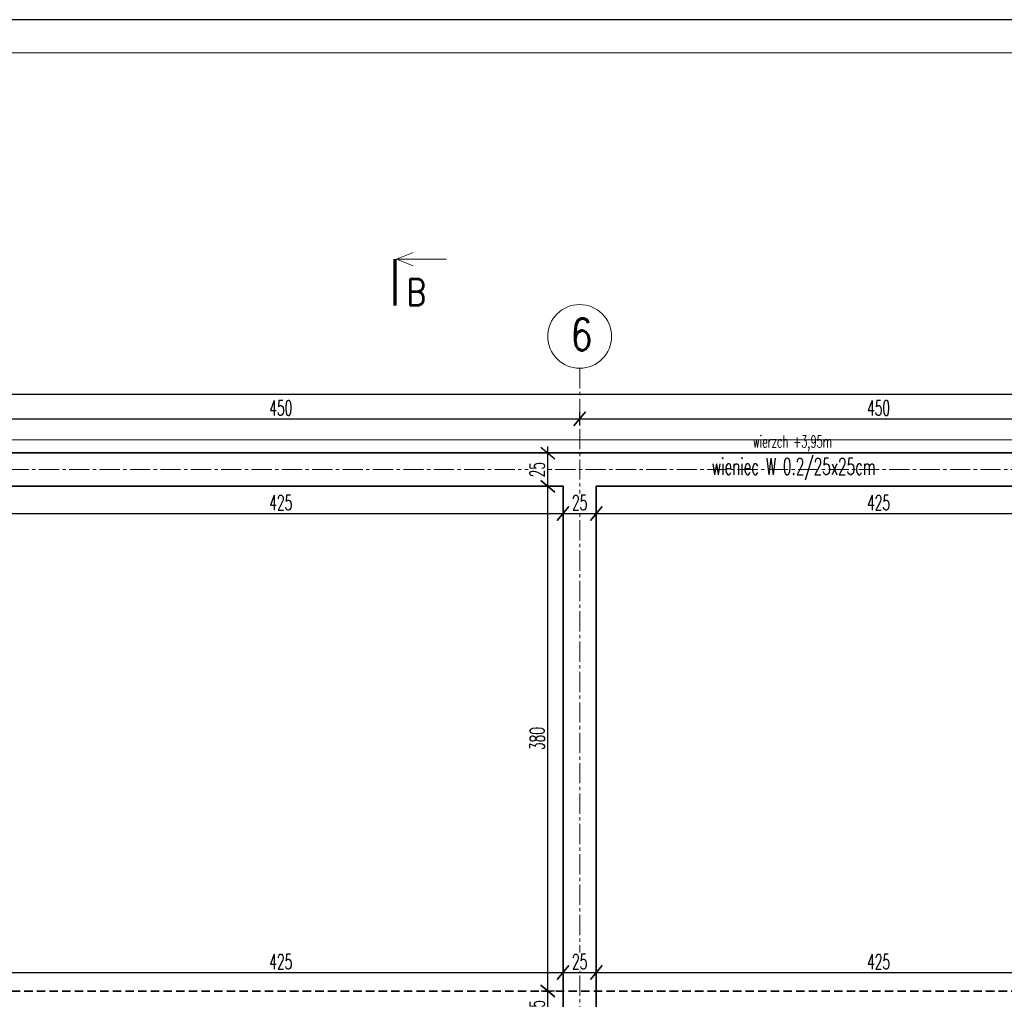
# Model space of a CAD drawing. Header units: centimetres. Extents: x 125945 to 146944, y 20629 to 31773.
# Tile 75 of 80: x 142285 to 143027, y 29088 to 29826. Entities that reach past the tile are written whole.
import ezdxf

# ---------------------------------------------------------------- set-up
doc = ezdxf.new("R2010")
doc.units = ezdxf.units.CM
doc.linetypes.add('CENTER2', pattern=[28.575, 19.05, -3.175, 3.175, -3.175])
doc.linetypes.add('HIDDEN', pattern=[9.525, 6.35, -3.175])
for name, color, linetype, lineweight in [('e-cad_cienkie', 88, 'Continuous', 15), ('e-cad_opisy', 7, 'Continuous', 15), ('e-cad_osie', 172, 'CENTER2', 9), ('e-cad_wymiary', 66, 'Continuous', 15), ('K- OPISY', 40, 'Continuous', 15), ('K-BELKI ŻELBETOWE', 160, 'HIDDEN', 35), ('K-IZOLACJA', 32, 'Continuous', 15), ('K-ŚCIANY KONSTRUKCYJNE', 16, 'Continuous', 35)]:
    doc.layers.add(name, color=color, linetype=linetype, lineweight=lineweight)
doc.styles.add('e-cad_1', font='simplex.shx', dxfattribs={"width": 0.6})
doc.styles.add('e-cad_2', font='simplex.shx', dxfattribs={"width": 0.8})
doc.styles.add('simpl', font='simplex.shx', dxfattribs={"width": 0.6})
doc.dimstyles.new('e-cad_1_50_[cm]', dxfattribs={"dimscale": 5, "dimtxt": 2.25, "dimasz": 1.75, "dimexe": 1, "dimexo": 0, "dimgap": 0.5, "dimtad": 1, "dimdec": 1, "dimrnd": 0.5, "dimdsep": 46, "dimtxsty": 'simpl', "dimblk": 'OBLIQUE', "dimcen": 0, "dimdle": 1, "dimclrd": 256, "dimclre": 256, "dimclrt": 256, "dimadec": 0, "dimazin": 0, "dimtfac": 1, "dimtdec": 1, "dimtix": 1, "dimtmove": 2, "dimatfit": 3, "dimldrblk": 'OBLIQUE', "dimfxl": 1, "dimfxlon": 1, "dimtfill": 1, "dimarcsym": 0})

# ---------------------------------------------------------------- blocks, each defined once
blk = doc.blocks.new('_Oblique')
at = {"color": 0, "linetype": 'ByBlock', "lineweight": -2}
blk.add_line((0.5, 0.6), (-0.5, -0.6), dxfattribs=at)
blk = doc.blocks.new('*D3722')
at = {"layer": 'Defpoints', "color": 0}
for p in [(142683, 29094.52), (142694.4, 29094.52), (142694.4, 29069.52)]:
    blk.add_point(p, dxfattribs=at)
at = {"layer": 'e-cad_wymiary', "lineweight": -2, "ltscale": 2}
for p, q in [((142683, 29064.52), (142683, 29099.52)), ((142688, 29094.52), (142678, 29094.52)), ((142688, 29069.52), (142678, 29069.52))]:
    blk.add_line(p, q, dxfattribs=at)
at = {"layer": 'e-cad_wymiary', "lineweight": -2, "xscale": 8.75, "yscale": 8.75, "zscale": 8.75}
for p, rotation in [((142683, 29094.52), 90), ((142683, 29069.52), 270)]:
    blk.add_blockref('_Oblique', p, dxfattribs=dict(at, rotation=rotation))
at = {"layer": 'e-cad_wymiary', "ltscale": 2, "insert": (142674.88, 29082.02), "char_height": 11.25, "attachment_point": 5, "rotation": 90, "style": 'simpl', "bg_fill": 3, "box_fill_scale": 1.1, "bg_fill_color": 256, "bg_fill_true_color": 13158600, "bg_fill_transparency": 0}
blk.add_mtext('25', dxfattribs=at)
blk = doc.blocks.new('*D3723')
at = {"layer": 'Defpoints', "color": 0}
for p in [(142683, 29474.52), (142694.4, 29474.52), (142694.4, 29094.52)]:
    blk.add_point(p, dxfattribs=at)
at = {"layer": 'e-cad_wymiary', "lineweight": -2, "ltscale": 2}
for p, q in [((142688, 29474.52), (142678, 29474.52)), ((142683, 29089.52), (142683, 29479.52)), ((142688, 29094.52), (142678, 29094.52))]:
    blk.add_line(p, q, dxfattribs=at)
at = {"layer": 'e-cad_wymiary', "lineweight": -2, "xscale": 8.75, "yscale": 8.75, "zscale": 8.75}
for p, rotation in [((142683, 29474.52), 90), ((142683, 29094.52), 270)]:
    blk.add_blockref('_Oblique', p, dxfattribs=dict(at, rotation=rotation))
at = {"layer": 'e-cad_wymiary', "ltscale": 2, "insert": (142674.88, 29284.52), "char_height": 11.25, "attachment_point": 5, "rotation": 90, "style": 'simpl', "bg_fill": 3, "box_fill_scale": 1.1, "bg_fill_color": 256, "bg_fill_true_color": 13158600, "bg_fill_transparency": 0}
blk.add_mtext('380', dxfattribs=at)
blk = doc.blocks.new('*D3724')
at = {"layer": 'Defpoints', "color": 0}
for p in [(142683, 29499.52), (142694.4, 29499.52), (142694.4, 29474.52)]:
    blk.add_point(p, dxfattribs=at)
at = {"layer": 'e-cad_wymiary', "lineweight": -2, "ltscale": 2}
for p, q in [((142683, 29469.52), (142683, 29504.52)), ((142688, 29499.52), (142678, 29499.52)), ((142688, 29474.52), (142678, 29474.52))]:
    blk.add_line(p, q, dxfattribs=at)
at = {"layer": 'e-cad_wymiary', "lineweight": -2, "xscale": 8.75, "yscale": 8.75, "zscale": 8.75}
for p, rotation in [((142683, 29499.52), 90), ((142683, 29474.52), 270)]:
    blk.add_blockref('_Oblique', p, dxfattribs=dict(at, rotation=rotation))
at = {"layer": 'e-cad_wymiary', "ltscale": 2, "insert": (142674.88, 29487.02), "char_height": 11.25, "attachment_point": 5, "rotation": 90, "style": 'simpl', "bg_fill": 3, "box_fill_scale": 1.1, "bg_fill_color": 256, "bg_fill_true_color": 13158600, "bg_fill_transparency": 0}
blk.add_mtext('25', dxfattribs=at)
blk = doc.blocks.new('*D3753')
at = {"layer": 'Defpoints', "color": 0}
for p in [(142269.4, 29474.52), (142694.4, 29474.52), (142694.4, 29454.02)]:
    blk.add_point(p, dxfattribs=at)
at = {"layer": 'e-cad_wymiary', "lineweight": -2, "ltscale": 2}
for p, q in [((142269.4, 29459.02), (142269.4, 29449.02)), ((142694.4, 29459.02), (142694.4, 29449.02)), ((142264.4, 29454.02), (142699.4, 29454.02))]:
    blk.add_line(p, q, dxfattribs=at)
at = {"layer": 'e-cad_wymiary', "lineweight": -2, "xscale": 8.75, "yscale": 8.75, "zscale": 8.75, "rotation": 180}
blk.add_blockref('_Oblique', (142269.4, 29454.02), dxfattribs=at)
at = {"layer": 'e-cad_wymiary', "lineweight": -2, "xscale": 8.75, "yscale": 8.75, "zscale": 8.75}
blk.add_blockref('_Oblique', (142694.4, 29454.02), dxfattribs=at)
at = {"layer": 'e-cad_wymiary', "ltscale": 2, "insert": (142481.9, 29462.15), "char_height": 11.25, "attachment_point": 5, "style": 'simpl', "bg_fill": 3, "box_fill_scale": 1.1, "bg_fill_color": 256, "bg_fill_true_color": 13158600, "bg_fill_transparency": 0}
blk.add_mtext('425', dxfattribs=at)
blk = doc.blocks.new('*D3754')
at = {"layer": 'Defpoints', "color": 0}
for p in [(142694.4, 29474.52), (142719.4, 29474.52), (142719.4, 29454.02)]:
    blk.add_point(p, dxfattribs=at)
at = {"layer": 'e-cad_wymiary', "lineweight": -2, "ltscale": 2}
for p, q in [((142694.4, 29459.02), (142694.4, 29449.02)), ((142719.4, 29459.02), (142719.4, 29449.02)), ((142689.4, 29454.02), (142724.4, 29454.02))]:
    blk.add_line(p, q, dxfattribs=at)
at = {"layer": 'e-cad_wymiary', "lineweight": -2, "xscale": 8.75, "yscale": 8.75, "zscale": 8.75, "rotation": 180}
blk.add_blockref('_Oblique', (142694.4, 29454.02), dxfattribs=at)
at = {"layer": 'e-cad_wymiary', "lineweight": -2, "xscale": 8.75, "yscale": 8.75, "zscale": 8.75}
blk.add_blockref('_Oblique', (142719.4, 29454.02), dxfattribs=at)
at = {"layer": 'e-cad_wymiary', "ltscale": 2, "insert": (142706.9, 29462.15), "char_height": 11.25, "attachment_point": 5, "style": 'simpl', "bg_fill": 3, "box_fill_scale": 1.1, "bg_fill_color": 256, "bg_fill_true_color": 13158600, "bg_fill_transparency": 0}
blk.add_mtext('25', dxfattribs=at)
blk = doc.blocks.new('*D3755')
at = {"layer": 'Defpoints', "color": 0}
for p in [(142719.4, 29474.52), (143144.4, 29474.52), (143144.4, 29454.02)]:
    blk.add_point(p, dxfattribs=at)
at = {"layer": 'e-cad_wymiary', "lineweight": -2, "ltscale": 2}
for p, q in [((142719.4, 29459.02), (142719.4, 29449.02)), ((143144.4, 29459.02), (143144.4, 29449.02)), ((142714.4, 29454.02), (143149.4, 29454.02))]:
    blk.add_line(p, q, dxfattribs=at)
at = {"layer": 'e-cad_wymiary', "lineweight": -2, "xscale": 8.75, "yscale": 8.75, "zscale": 8.75, "rotation": 180}
blk.add_blockref('_Oblique', (142719.4, 29454.02), dxfattribs=at)
at = {"layer": 'e-cad_wymiary', "lineweight": -2, "xscale": 8.75, "yscale": 8.75, "zscale": 8.75}
blk.add_blockref('_Oblique', (143144.4, 29454.02), dxfattribs=at)
at = {"layer": 'e-cad_wymiary', "ltscale": 2, "insert": (142931.9, 29462.15), "char_height": 11.25, "attachment_point": 5, "style": 'simpl', "bg_fill": 3, "box_fill_scale": 1.1, "bg_fill_color": 256, "bg_fill_true_color": 13158600, "bg_fill_transparency": 0}
blk.add_mtext('425', dxfattribs=at)
blk = doc.blocks.new('*D3787')
at = {"layer": 'Defpoints', "color": 0}
for p in [(142694.4, 29108.41), (142269.4, 29094.52), (142694.4, 29094.52)]:
    blk.add_point(p, dxfattribs=at)
at = {"layer": 'e-cad_wymiary', "lineweight": -2, "ltscale": 2}
for p, q in [((142269.4, 29103.41), (142269.4, 29113.41)), ((142694.4, 29103.41), (142694.4, 29113.41)), ((142264.4, 29108.41), (142699.4, 29108.41))]:
    blk.add_line(p, q, dxfattribs=at)
at = {"layer": 'e-cad_wymiary', "lineweight": -2, "xscale": 8.75, "yscale": 8.75, "zscale": 8.75, "rotation": 180}
blk.add_blockref('_Oblique', (142269.4, 29108.41), dxfattribs=at)
at = {"layer": 'e-cad_wymiary', "lineweight": -2, "xscale": 8.75, "yscale": 8.75, "zscale": 8.75}
blk.add_blockref('_Oblique', (142694.4, 29108.41), dxfattribs=at)
at = {"layer": 'e-cad_wymiary', "ltscale": 2, "insert": (142481.9, 29116.53), "char_height": 11.25, "attachment_point": 5, "style": 'simpl', "bg_fill": 3, "box_fill_scale": 1.1, "bg_fill_color": 256, "bg_fill_true_color": 13158600, "bg_fill_transparency": 0}
blk.add_mtext('425', dxfattribs=at)
blk = doc.blocks.new('*D3788')
at = {"layer": 'Defpoints', "color": 0}
for p in [(142719.4, 29108.41), (142694.4, 29094.52), (142719.4, 29094.52)]:
    blk.add_point(p, dxfattribs=at)
at = {"layer": 'e-cad_wymiary', "lineweight": -2, "ltscale": 2}
for p, q in [((142694.4, 29103.41), (142694.4, 29113.41)), ((142719.4, 29103.41), (142719.4, 29113.41)), ((142689.4, 29108.41), (142724.4, 29108.41))]:
    blk.add_line(p, q, dxfattribs=at)
at = {"layer": 'e-cad_wymiary', "lineweight": -2, "xscale": 8.75, "yscale": 8.75, "zscale": 8.75, "rotation": 180}
blk.add_blockref('_Oblique', (142694.4, 29108.41), dxfattribs=at)
at = {"layer": 'e-cad_wymiary', "lineweight": -2, "xscale": 8.75, "yscale": 8.75, "zscale": 8.75}
blk.add_blockref('_Oblique', (142719.4, 29108.41), dxfattribs=at)
at = {"layer": 'e-cad_wymiary', "ltscale": 2, "insert": (142706.9, 29116.53), "char_height": 11.25, "attachment_point": 5, "style": 'simpl', "bg_fill": 3, "box_fill_scale": 1.1, "bg_fill_color": 256, "bg_fill_true_color": 13158600, "bg_fill_transparency": 0}
blk.add_mtext('25', dxfattribs=at)
blk = doc.blocks.new('*D3789')
at = {"layer": 'Defpoints', "color": 0}
for p in [(143144.4, 29108.41), (142719.4, 29094.52), (143144.4, 29094.52)]:
    blk.add_point(p, dxfattribs=at)
at = {"layer": 'e-cad_wymiary', "lineweight": -2, "ltscale": 2}
for p, q in [((142719.4, 29103.41), (142719.4, 29113.41)), ((143144.4, 29103.41), (143144.4, 29113.41)), ((142714.4, 29108.41), (143149.4, 29108.41))]:
    blk.add_line(p, q, dxfattribs=at)
at = {"layer": 'e-cad_wymiary', "lineweight": -2, "xscale": 8.75, "yscale": 8.75, "zscale": 8.75, "rotation": 180}
blk.add_blockref('_Oblique', (142719.4, 29108.41), dxfattribs=at)
at = {"layer": 'e-cad_wymiary', "lineweight": -2, "xscale": 8.75, "yscale": 8.75, "zscale": 8.75}
blk.add_blockref('_Oblique', (143144.4, 29108.41), dxfattribs=at)
at = {"layer": 'e-cad_wymiary', "ltscale": 2, "insert": (142931.9, 29116.53), "char_height": 11.25, "attachment_point": 5, "style": 'simpl', "bg_fill": 3, "box_fill_scale": 1.1, "bg_fill_color": 256, "bg_fill_true_color": 13158600, "bg_fill_transparency": 0}
blk.add_mtext('425', dxfattribs=at)
blk = doc.blocks.new('*D3817')
at = {"layer": 'Defpoints', "color": 0}
for p in [(142706.9, 29525.32), (142256.9, 29487.02), (142706.9, 29487.02)]:
    blk.add_point(p, dxfattribs=at)
at = {"layer": 'e-cad_wymiary', "lineweight": -2, "ltscale": 2}
for p, q in [((142256.9, 29520.32), (142256.9, 29530.32)), ((142706.9, 29520.32), (142706.9, 29530.32)), ((142251.9, 29525.32), (142711.9, 29525.32))]:
    blk.add_line(p, q, dxfattribs=at)
at = {"layer": 'e-cad_wymiary', "lineweight": -2, "xscale": 8.75, "yscale": 8.75, "zscale": 8.75, "rotation": 180}
blk.add_blockref('_Oblique', (142256.9, 29525.32), dxfattribs=at)
at = {"layer": 'e-cad_wymiary', "lineweight": -2, "xscale": 8.75, "yscale": 8.75, "zscale": 8.75}
blk.add_blockref('_Oblique', (142706.9, 29525.32), dxfattribs=at)
at = {"layer": 'e-cad_wymiary', "ltscale": 2, "insert": (142481.9, 29533.45), "char_height": 11.25, "attachment_point": 5, "style": 'simpl', "bg_fill": 3, "box_fill_scale": 1.1, "bg_fill_color": 256, "bg_fill_true_color": 13158600, "bg_fill_transparency": 0}
blk.add_mtext('450', dxfattribs=at)
blk = doc.blocks.new('*D3818')
at = {"layer": 'Defpoints', "color": 0}
for p in [(143156.9, 29525.32), (142706.9, 29487.02), (143156.9, 29487.02)]:
    blk.add_point(p, dxfattribs=at)
at = {"layer": 'e-cad_wymiary', "lineweight": -2, "ltscale": 2}
for p, q in [((142706.9, 29520.32), (142706.9, 29530.32)), ((143156.9, 29520.32), (143156.9, 29530.32)), ((142701.9, 29525.32), (143161.9, 29525.32))]:
    blk.add_line(p, q, dxfattribs=at)
at = {"layer": 'e-cad_wymiary', "lineweight": -2, "xscale": 8.75, "yscale": 8.75, "zscale": 8.75, "rotation": 180}
blk.add_blockref('_Oblique', (142706.9, 29525.32), dxfattribs=at)
at = {"layer": 'e-cad_wymiary', "lineweight": -2, "xscale": 8.75, "yscale": 8.75, "zscale": 8.75}
blk.add_blockref('_Oblique', (143156.9, 29525.32), dxfattribs=at)
at = {"layer": 'e-cad_wymiary', "ltscale": 2, "insert": (142931.9, 29533.45), "char_height": 11.25, "attachment_point": 5, "style": 'simpl', "bg_fill": 3, "box_fill_scale": 1.1, "bg_fill_color": 256, "bg_fill_true_color": 13158600, "bg_fill_transparency": 0}
blk.add_mtext('450', dxfattribs=at)
blk = doc.blocks.new('*D3821')
at = {"layer": 'Defpoints', "color": 0}
for p in [(140444.4, 29543.54), (140444.4, 29499.52), (143739.4, 29499.52)]:
    blk.add_point(p, dxfattribs=at)
at = {"layer": 'e-cad_wymiary', "lineweight": -2, "ltscale": 2}
for p, q in [((140444.4, 29538.54), (140444.4, 29548.54)), ((143739.4, 29538.54), (143739.4, 29548.54)), ((143744.4, 29543.54), (140439.4, 29543.54))]:
    blk.add_line(p, q, dxfattribs=at)
at = {"layer": 'e-cad_wymiary', "lineweight": -2, "xscale": 8.75, "yscale": 8.75, "zscale": 8.75, "rotation": 180}
blk.add_blockref('_Oblique', (140444.4, 29543.54), dxfattribs=at)
at = {"layer": 'e-cad_wymiary', "lineweight": -2, "xscale": 8.75, "yscale": 8.75, "zscale": 8.75}
blk.add_blockref('_Oblique', (143739.4, 29543.54), dxfattribs=at)
at = {"layer": 'e-cad_wymiary', "ltscale": 2, "insert": (142091.9, 29551.66), "char_height": 11.25, "attachment_point": 5, "style": 'simpl', "bg_fill": 3, "box_fill_scale": 1.1, "bg_fill_color": 256, "bg_fill_true_color": 13158600, "bg_fill_transparency": 0}
blk.add_mtext('3295', dxfattribs=at)
blk = doc.blocks.new('e-cad_przekroj_1_1_P')
for points in [[(0.25, 7), (2.75, 8)], [(0.25, 7), (7.75, 7)], [(0.25, 7), (2.75, 6)]]:
    blk.add_lwpolyline(points)
at = {"const_width": 0.5}
blk.add_lwpolyline([(0, 0), (0, 7)], dxfattribs=at)
at = {"style": 'e-cad_1', "width": 0.8}
blk.add_attdef('SYMBOL', (1.75, 0), '', height=4, dxfattribs=at)

msp = doc.modelspace()

# ---------------------------------------------------------------- linework, layer by layer
at = {"layer": 'Defpoints'}
msp.add_lwpolyline([(140133.77, 28340.69), (144533.77, 28340.69), (144533.77, 29825.69), (140133.77, 29825.69)], close=True, dxfattribs=at)
at = {"layer": 'e-cad_cienkie'}
msp.add_lwpolyline([(140283.77, 28365.69), (144508.77, 28365.69), (144508.77, 29800.69), (140283.77, 29800.69)], close=True, dxfattribs=at)
at = {"layer": 'e-cad_opisy'}
msp.add_circle((142706.9, 29587.27), 24, dxfattribs=at)
at = {"layer": 'e-cad_osie', "ltscale": 0.8}
for p, q in [((142706.9, 29563.27), (142706.9, 28611.37)), ((140379.62, 29487.02), (143800.44, 29487.02))]:
    msp.add_line(p, q, dxfattribs=at)
at = {"layer": 'K-BELKI ŻELBETOWE'}
msp.add_lwpolyline([(143714.4, 29094.52), (140469.4, 29094.52)], dxfattribs=at)
at = {"layer": 'K-IZOLACJA', "ltscale": 0.8}
msp.add_line((143179.4, 29509.52), (141751.9, 29509.52), dxfattribs=at)
at = {"layer": 'K-ŚCIANY KONSTRUKCYJNE', "ltscale": 0.8}
msp.add_lwpolyline([(141756.9, 29499.52), (143169.4, 29499.52), (143169.4, 28664.52), (143106.9, 28664.52), (143106.9, 28689.52), (143144.4, 28689.52), (143144.4, 29474.52), (142719.4, 29474.52), (142719.4, 28689.52), (142756.9, 28689.52), (142756.9, 28664.52), (142656.9, 28664.52), (142656.9, 28689.52), (142694.4, 28689.52), (142694.4, 29474.52), (142269.4, 29474.52)], dxfattribs=at)

# ---------------------------------------------------------------- block references
at = {"layer": 'e-cad_opisy', "ltscale": 2, "xscale": 5, "yscale": 5, "zscale": 5}
msp.add_blockref('e-cad_przekroj_1_1_P', (142567.88, 29610.51), dxfattribs=at).add_auto_attribs({'SYMBOL': 'B'})

# ---------------------------------------------------------------- texts
at = {"layer": 'e-cad_opisy', "ltscale": 2, "style": 'e-cad_2', "width": 0.8}
msp.add_text('6', height=24, dxfattribs=at).set_placement((142700.11, 29576.77))

# ---------------------------------------------------------------- next in the draw order: dimensions: what is measured, and where the dimension line sits
at = {"layer": 'e-cad_wymiary', "ltscale": 2}
dim = msp.add_linear_dim(base=(142683, 29094.52), p1=(142694.4, 29069.52), p2=(142694.4, 29094.52), angle=90, dimstyle='e-cad_1_50_[cm]', dxfattribs=at)
dim.commit()
dim.dimension.update_dxf_attribs({"geometry": '*D3722', "text_midpoint": (142674.88, 29082.02)})

# ---------------------------------------------------------------- next in the draw order: dimensions: what is measured, and where the dimension line sits
dim = msp.add_linear_dim(base=(142683, 29474.52), p1=(142694.4, 29094.52), p2=(142694.4, 29474.52), angle=90, dimstyle='e-cad_1_50_[cm]', dxfattribs=at)
dim.commit()
dim.dimension.update_dxf_attribs({"geometry": '*D3723', "text_midpoint": (142674.88, 29284.52)})

# ---------------------------------------------------------------- next in the draw order: dimensions: what is measured, and where the dimension line sits
dim = msp.add_linear_dim(base=(142683, 29499.52), p1=(142694.4, 29474.52), p2=(142694.4, 29499.52), angle=90, dimstyle='e-cad_1_50_[cm]', dxfattribs=at)
dim.commit()
dim.dimension.update_dxf_attribs({"geometry": '*D3724', "text_midpoint": (142674.88, 29487.02)})
dim = msp.add_linear_dim(base=(142694.4, 29108.41), p1=(142269.4, 29094.52), p2=(142694.4, 29094.52), dimstyle='e-cad_1_50_[cm]', dxfattribs=at)
dim.commit()
dim.dimension.update_dxf_attribs({"geometry": '*D3787', "text_midpoint": (142481.9, 29116.53)})

# ---------------------------------------------------------------- next in the draw order: dimensions: what is measured, and where the dimension line sits
for base, p1, p2, picture, middle in [((142706.9, 29525.32), (142256.9, 29487.02), (142706.9, 29487.02), '*D3817', (142481.9, 29533.45)), ((142694.4, 29454.02), (142269.4, 29474.52), (142694.4, 29474.52), '*D3753', (142481.9, 29462.15)), ((142719.4, 29108.41), (142694.4, 29094.52), (142719.4, 29094.52), '*D3788', (142706.9, 29116.53))]:
    dim = msp.add_linear_dim(base=base, p1=p1, p2=p2, dimstyle='e-cad_1_50_[cm]', dxfattribs=at)
    dim.commit()
    dim.dimension.update_dxf_attribs({"geometry": picture, "text_midpoint": middle})

# ---------------------------------------------------------------- next in the draw order: dimensions: what is measured, and where the dimension line sits
for base, p1, p2, picture, middle in [((143156.9, 29525.32), (142706.9, 29487.02), (143156.9, 29487.02), '*D3818', (142931.9, 29533.45)), ((142719.4, 29454.02), (142694.4, 29474.52), (142719.4, 29474.52), '*D3754', (142706.9, 29462.15)), ((143144.4, 29108.41), (142719.4, 29094.52), (143144.4, 29094.52), '*D3789', (142931.9, 29116.53))]:
    dim = msp.add_linear_dim(base=base, p1=p1, p2=p2, dimstyle='e-cad_1_50_[cm]', dxfattribs=at)
    dim.commit()
    dim.dimension.update_dxf_attribs({"geometry": picture, "text_midpoint": middle})

# ---------------------------------------------------------------- next in the draw order: dimensions: what is measured, and where the dimension line sits
for base, p1, p2, picture, middle in [((140444.4, 29543.54), (143739.4, 29499.52), (140444.4, 29499.52), '*D3821', (142091.9, 29551.66)), ((143144.4, 29454.02), (142719.4, 29474.52), (143144.4, 29474.52), '*D3755', (142931.9, 29462.15))]:
    dim = msp.add_linear_dim(base=base, p1=p1, p2=p2, dimstyle='e-cad_1_50_[cm]', dxfattribs=at)
    dim.commit()
    dim.dimension.update_dxf_attribs({"geometry": picture, "text_midpoint": middle})

# ---------------------------------------------------------------- next in the draw order: texts
at = {"layer": 'K- OPISY', "color": 2, "style": 'e-cad_1', "width": 0.6}
for s, height, p in [('wierzch +3,95m', 9, (142837.32, 29503.58)), ('wieniec W 0.2/25x25cm', 12.5, (142806.22, 29483.12))]:
    msp.add_text(s, height=height, dxfattribs=at).set_placement(p)

doc.saveas('drawing.dxf')
